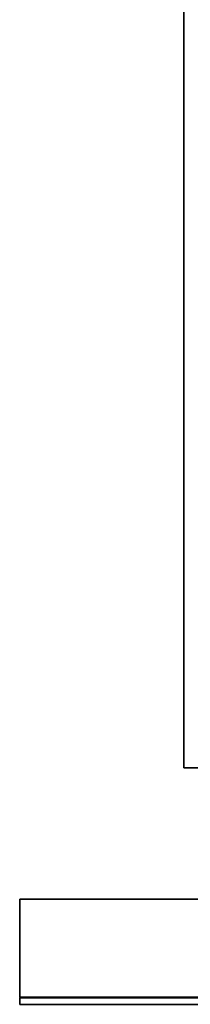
# Model space of a CAD drawing. Header units: millimetres. Extents: x 386 to 874, y 130 to 761.
# Tile 1 of 5: x 640 to 666, y 130 to 280. Entities that reach past the tile are written whole.
import ezdxf

# ---------------------------------------------------------------- set-up
doc = ezdxf.new("R2010")
doc.units = ezdxf.units.MM
doc.header["$LTSCALE"] = 3
doc.layers.add('Krawędzie widoczne(ISO)', color=7, linetype='Continuous', lineweight=35, true_color=0x262659)

msp = doc.modelspace()

# ---------------------------------------------------------------- linework, layer by layer
at = {"layer": 'Krawędzie widoczne(ISO)'}
for p, q in [((664.63, 166.02), (664.63, 686.02)), ((681.63, 166.02), (664.63, 166.02)), ((747.63, 146.02), (639.63, 146.02)), ((639.63, 131.12), (639.63, 146.02)), ((639.63, 131.12), (873.63, 131.12)), ((639.73, 131.02), (639.63, 131.12)), ((873.63, 131.02), (639.63, 131.02)), ((639.63, 131.02), (639.63, 130.02)), ((873.63, 130.02), (639.63, 130.02))]:
    msp.add_line(p, q, dxfattribs=at)

doc.saveas('drawing.dxf')
